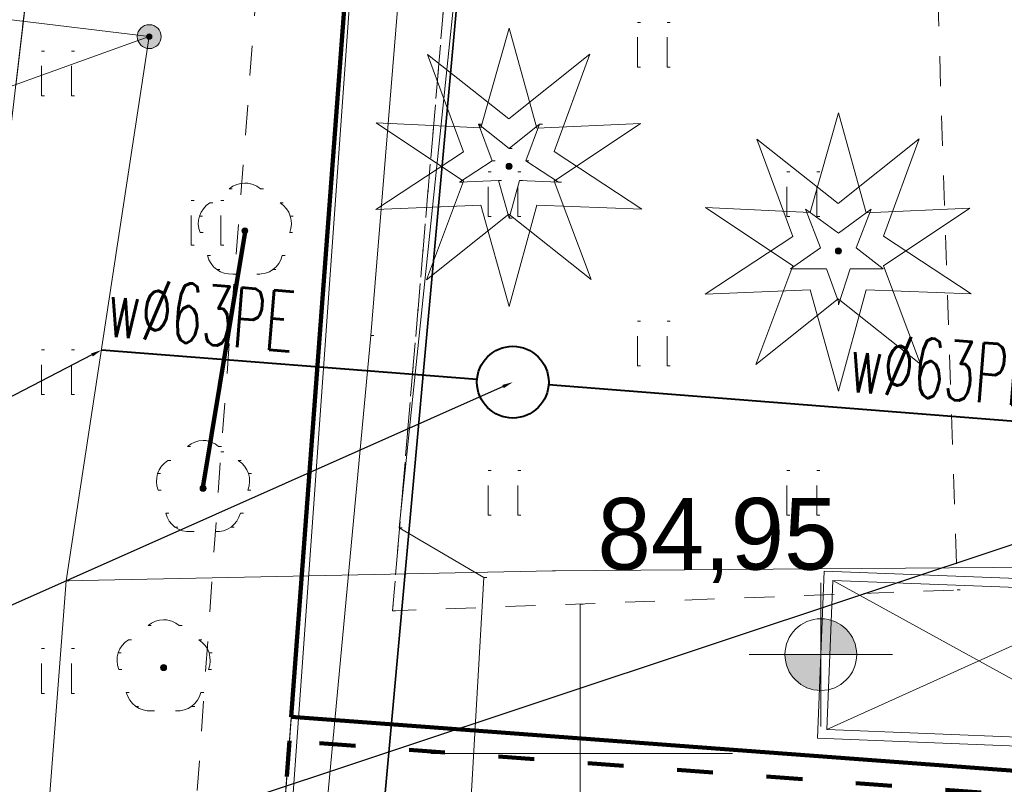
# Model space of a CAD drawing. Extents: x -134780 to 5540120, y 74663 to 5964901.
# Tile 26 of 84: x 5539541 to 5539557, y 5961349 to 5961362. Entities that reach past the tile are written whole.
import ezdxf
from ezdxf import colors
from ezdxf.entities.mleader import LeaderData, LeaderLine
from ezdxf.lldxf.tags import DXFTag
from ezdxf.math import Vec2, Vec3

# ---------------------------------------------------------------- set-up
doc = ezdxf.new("R2010")
doc.units = 0
doc.header["$MEASUREMENT"] = 0
doc.set_wipeout_variables(frame=1)
for name, pattern in [('ACAD_ISO03W100', [30, 12, -18]), ('L_0_03', [1, 0.5, -0.5]), ('L_0_06', [2, 1.5, -0.5]), ('Przerywana', [320, 160, -160]), ('Wipeout_Contour', [1000, 0, -1000])]:
    doc.linetypes.add(name, pattern=pattern)
for name, color, linetype, lineweight in [('#opisy', 7, 'Continuous', 0), ('0_Nr_Pióra__7', 7, 'Continuous', 13), ('_woda', 5, 'Continuous', 90), ('Arch drogi_Nr_Pióra__21', 7, 'Continuous', 9), ('ARCH MAPA RUSINOWO_Nr_Pióra__60', 230, 'Continuous', 211), ('Arch opisy_Nr_Pióra__80', 3, 'Continuous', 211), ('drzewo_iglaste_Nr_Pióra__7', 7, 'Continuous', 13), ('drzewo_lisciaste_Nr_Pióra__7', 7, 'Continuous', 13), ('inny_obiekt_zagospodarowania_terenu_Nr_Pióra__7', 7, 'Continuous', 13), ('INWENT RZĘDNE_Nr_Pióra__21', 7, 'Continuous', 9), ('jezdnia_Nr_Pióra__7', 7, 'Continuous', 13), ('kraweznik_Nr_Pióra__7', 7, 'Continuous', 13), ('mapa', 7, 'Continuous', 13), ('ogr_Nr_Pióra__7', 7, 'Continuous', 13), ('ogrodzenie_trwale_Nr_Pióra__7', 7, 'Continuous', 13), ('przewod_telekomunikacyjny_napowietrzny_Nr_Pióra__30', 134, 'Continuous', 35), ('przewod_telekomunikacyjny_podziemny_Nr_Pióra__7', 7, 'Continuous', 13), ('przewod_wodociagowy_Nr_Pióra__7', 7, 'Continuous', 13), ('rzedna_Atr2_Nr_Pióra__7', 7, 'Continuous', 13), ('rzedna_Nr_Pióra__7', 7, 'Continuous', 13), ('trawnik_Nr_Pióra__7', 7, 'Continuous', 13), ('Wstawianie_ramki_sekcyjnej_z_opisem_Nr_Pióra__7', 7, 'Continuous', 13), ('zasuwa_lub_zawor_Nr_Pióra__7', 7, 'Continuous', 13)]:
    doc.layers.add(name, color=color, linetype=linetype, lineweight=lineweight)
for name, color, linetype, lineweight, true_color in [('218_kontur_uzytku_gruntowego_Nr_Pióra__3', 7, 'Continuous', 18, 0xff6600), ('219_dzialka_ewidencyjna_Nr_Pióra__96', 7, 'Continuous', 13, 0x00d59f), ('_woda2', 7, 'Continuous', 30, 0x0b2af4), ('Arch opisy_Nr_Pióra__38', 7, 'Continuous', 211, 0xe3b979), ('Arch zieleń_Nr_Pióra__4', 7, 'Continuous', 9, 0x029e21), ('OT_ZagospodarowanieTerenu_P_Nr_Pióra__96', 7, 'Continuous', 13, 0x00d59f)]:
    doc.layers.add(name, color=color, linetype=linetype, lineweight=lineweight, true_color=true_color)
doc.layers.add('INWENT RZĘDNE', color=7, linetype='Continuous')
doc.layers.add('OT_ZagospodarowanieTerenu_P', color=7, linetype='Continuous')
doc.styles.add('GENERATED_STYLE_1', font='txt')
doc.styles.add('ROMANS', font='romans', dxfattribs={"width": 0.8})
doc.styles.get("Standard").update_dxf_attribs({"font": 'txt', "bigfont": 'BIGFONT.SHX'})
tags = doc.linetypes.add('DASH', pattern=[15, 10, -5]).pattern_tags.tags
tags[6:7] = [DXFTag(74, 4), DXFTag(75, 0), DXFTag(340, '0'), DXFTag(46, 0.0), DXFTag(50, 0.0), DXFTag(44, 0.0), DXFTag(45, 0.0)]
tags[4:5] = [DXFTag(74, 4), DXFTag(75, 0), DXFTag(340, '0'), DXFTag(46, 0.0), DXFTag(50, 0.0), DXFTag(44, 0.0), DXFTag(45, 0.0)]
doc.linetypes.add('L_0_15_SHX', pattern='A,0,[2,Rusinowo ZAGOSPODAROWANIE1.Shx,S=7.5,R=0,X=0,Y=0],-7.5,0', length=7.5)
doc.linetypes.add('L_0_B0_SHX', pattern='A,0,[3,Rusinowo ZAGOSPODAROWANIE1.Shx,S=15,R=0,X=0,Y=0],-15,0', length=15)

# ---------------------------------------------------------------- blocks, each defined once
blk = doc.blocks.new('Koty wysokościowe_37', base_point=(-159809, 126282))
at = {"layer": 'INWENT RZĘDNE_Nr_Pióra__21', "linetype": 'Continuous'}
for points in [[(-159809, 126282), (-159209, 126282), (-159255, 126511), (-159385, 126706), (-159580, 126836), (-159809, 126882)], [(-159809, 126282), (-160409, 126282), (-160364, 126052), (-160234, 125857), (-160039, 125727), (-159809, 125682)]]:
    blk.add_hatch(color=256, dxfattribs=at).paths.add_polyline_path(points, flags=0)
for p, q in [((-159809, 125082), (-159809, 127482)), ((-161009, 126282), (-158609, 126282))]:
    blk.add_line(p, q, dxfattribs=at)
blk.add_circle((-159809, 126282), 600, dxfattribs=at)
at = {"layer": 'INWENT RZĘDNE_Nr_Pióra__21', "insert": (-163547, 127482), "char_height": 1200, "attachment_point": 7, "style": 'GENERATED_STYLE_1'}
blk.add_mtext('{84,95}', dxfattribs=at)
blk = doc.blocks.new('mapa')
at = {"layer": 'drzewo_iglaste_Nr_Pióra__7', "linetype": 'Continuous'}
blk.add_hatch(color=252, dxfattribs=at).paths.add_polyline_path([(5539548.81, 5961359.78, 1), (5539548.81, 5961359.88, 1)], flags=0)
at = {"layer": 'drzewo_lisciaste_Nr_Pióra__7', "linetype": 'Continuous'}
for points in [[(5539544.39, 5961358.7, 1), (5539544.39, 5961358.8, 1)], [(5539543.69, 5961354.39, 1), (5539543.69, 5961354.49, 1)], [(5539543.03, 5961351.39, 1), (5539543.03, 5961351.49, 1)]]:
    blk.add_hatch(color=252, dxfattribs=at).paths.add_polyline_path(points, flags=0)
at = {"layer": 'rzedna_Nr_Pióra__7', "linetype": 'Continuous'}
blk.add_hatch(color=252, dxfattribs=at).paths.add_polyline_path([(5539542.79, 5961361.955, 1), (5539542.79, 5961362.045, 1)], flags=0)
at = {"layer": 'zasuwa_lub_zawor_Nr_Pióra__7', "linetype": 'Continuous'}
blk.add_hatch(color=252, dxfattribs=at).paths.add_polyline_path([(5539542.79, 5961361.8, 1), (5539542.79, 5961362.2, 1)], flags=0)
at = {"layer": '0_Nr_Pióra__7', "color": 252, "linetype": 'Continuous'}
for p, q in [((5539550.959, 5961362.239), (5539551.009, 5961362.239)), ((5539551.459, 5961362.239), (5539551.509, 5961362.239)), ((5539542.79, 5961362), (5539542.84, 5961362)), ((5539542.79, 5961362), (5539542.84, 5961362)), ((5539542.79, 5961362), (5539542.84, 5961362)), ((5539540.989, 5961361.759), (5539541.039, 5961361.759)), ((5539541.489, 5961361.759), (5539541.539, 5961361.759)), ((5539550.959, 5961361.489), (5539551.009, 5961361.489)), ((5539551.459, 5961361.489), (5539551.509, 5961361.489)), ((5539540.989, 5961361.009), (5539541.039, 5961361.009)), ((5539541.489, 5961361.009), (5539541.539, 5961361.009)), ((5539548.298, 5961360.536), (5539548.348, 5961360.536)), ((5539549.322, 5961360.536), (5539549.372, 5961360.536)), ((5539548.81, 5961360.129), (5539548.86, 5961360.129)), ((5539548.527, 5961359.923), (5539548.577, 5961359.923)), ((5539548.81, 5961359.83), (5539548.86, 5961359.83)), ((5539549.093, 5961359.923), (5539549.143, 5961359.923)), ((5539548.459, 5961359.739), (5539548.509, 5961359.739)), ((5539548.959, 5961359.739), (5539549.009, 5961359.739)), ((5539553.459, 5961359.739), (5539553.509, 5961359.739)), ((5539553.959, 5961359.739), (5539554.009, 5961359.739)), ((5539544.39, 5961359.55), (5539544.44, 5961359.55)), ((5539547.982, 5961359.562), (5539548.032, 5961359.562)), ((5539548.635, 5961359.59), (5539548.685, 5961359.59)), ((5539548.985, 5961359.59), (5539549.035, 5961359.59)), ((5539549.638, 5961359.562), (5539549.688, 5961359.562)), ((5539544.129, 5961359.453), (5539544.179, 5961359.453)), ((5539544.651, 5961359.453), (5539544.701, 5961359.453)), ((5539543.489, 5961359.259), (5539543.539, 5961359.259)), ((5539543.802, 5961359.216), (5539543.852, 5961359.216)), ((5539543.989, 5961359.259), (5539544.039, 5961359.259)), ((5539544.978, 5961359.216), (5539545.028, 5961359.216)), ((5539543.63, 5961358.998), (5539543.68, 5961358.998)), ((5539545.15, 5961358.998), (5539545.2, 5961358.998)), ((5539548.459, 5961358.989), (5539548.509, 5961358.989)), ((5539548.959, 5961358.989), (5539549.009, 5961358.989)), ((5539548.81, 5961358.96), (5539548.86, 5961358.96)), ((5539543.641, 5961358.721), (5539543.691, 5961358.721)), ((5539544.39, 5961358.75), (5539544.44, 5961358.75)), ((5539545.139, 5961358.721), (5539545.189, 5961358.721)), ((5539543.489, 5961358.509), (5539543.539, 5961358.509)), ((5539543.989, 5961358.509), (5539544.039, 5961358.509)), ((5539543.766, 5961358.335), (5539543.816, 5961358.335)), ((5539545.014, 5961358.335), (5539545.064, 5961358.335)), ((5539543.92, 5961358.102), (5539543.97, 5961358.102)), ((5539544.189, 5961358.027), (5539544.239, 5961358.027)), ((5539544.591, 5961358.027), (5539544.641, 5961358.027)), ((5539544.86, 5961358.102), (5539544.91, 5961358.102)), ((5539550.959, 5961357.239), (5539551.009, 5961357.239)), ((5539551.459, 5961357.239), (5539551.509, 5961357.239)), ((5539546.5, 5961357), (5539546.55, 5961357)), ((5539540.989, 5961356.759), (5539541.039, 5961356.759)), ((5539541.489, 5961356.759), (5539541.539, 5961356.759)), ((5539550.959, 5961356.489), (5539551.009, 5961356.489)), ((5539551.459, 5961356.489), (5539551.509, 5961356.489)), ((5539540.989, 5961356.009), (5539541.039, 5961356.009)), ((5539541.489, 5961356.009), (5539541.539, 5961356.009)), ((5539543.69, 5961355.24), (5539543.74, 5961355.24)), ((5539543.429, 5961355.143), (5539543.479, 5961355.143)), ((5539543.951, 5961355.143), (5539544.001, 5961355.143)), ((5539543.99, 5961355.05), (5539544.04, 5961355.05)), ((5539543.102, 5961354.906), (5539543.152, 5961354.906)), ((5539544.278, 5961354.906), (5539544.328, 5961354.906)), ((5539542.93, 5961354.688), (5539542.98, 5961354.688)), ((5539544.45, 5961354.688), (5539544.5, 5961354.688)), ((5539548.459, 5961354.739), (5539548.509, 5961354.739)), ((5539548.959, 5961354.739), (5539549.009, 5961354.739)), ((5539553.459, 5961354.739), (5539553.509, 5961354.739)), ((5539553.959, 5961354.739), (5539554.009, 5961354.739)), ((5539542.941, 5961354.411), (5539542.991, 5961354.411)), ((5539543.69, 5961354.44), (5539543.74, 5961354.44)), ((5539544.439, 5961354.411), (5539544.489, 5961354.411)), ((5539543.066, 5961354.025), (5539543.116, 5961354.025)), ((5539544.314, 5961354.025), (5539544.364, 5961354.025)), ((5539548.459, 5961353.989), (5539548.509, 5961353.989)), ((5539548.959, 5961353.989), (5539549.009, 5961353.989)), ((5539553.459, 5961353.989), (5539553.509, 5961353.989)), ((5539553.959, 5961353.989), (5539554.009, 5961353.989)), ((5539543.22, 5961353.792), (5539543.27, 5961353.792)), ((5539543.489, 5961353.717), (5539543.539, 5961353.717)), ((5539543.891, 5961353.717), (5539543.941, 5961353.717)), ((5539544.16, 5961353.792), (5539544.21, 5961353.792)), ((5539546.97, 5961353.78), (5539547.02, 5961353.78)), ((5539549.54, 5961353.06), (5539549.59, 5961353.06)), ((5539541.4, 5961352.89), (5539541.45, 5961352.89)), ((5539548.39, 5961352.95), (5539548.44, 5961352.95)), ((5539556.31, 5961352.74), (5539556.36, 5961352.74)), ((5539546.86, 5961352.39), (5539546.91, 5961352.39)), ((5539550, 5961352.5), (5539550.05, 5961352.5)), ((5539543.03, 5961352.24), (5539543.08, 5961352.24)), ((5539542.769, 5961352.143), (5539542.819, 5961352.143)), ((5539543.291, 5961352.143), (5539543.341, 5961352.143)), ((5539542.442, 5961351.906), (5539542.492, 5961351.906)), ((5539543.618, 5961351.906), (5539543.668, 5961351.906)), ((5539540.989, 5961351.759), (5539541.039, 5961351.759)), ((5539541.489, 5961351.759), (5539541.539, 5961351.759)), ((5539542.27, 5961351.688), (5539542.32, 5961351.688)), ((5539543.79, 5961351.688), (5539543.84, 5961351.688)), ((5539542.281, 5961351.411), (5539542.331, 5961351.411)), ((5539543.03, 5961351.44), (5539543.08, 5961351.44)), ((5539543.779, 5961351.411), (5539543.829, 5961351.411)), ((5539540.989, 5961351.009), (5539541.039, 5961351.009)), ((5539541.489, 5961351.009), (5539541.539, 5961351.009)), ((5539542.406, 5961351.025), (5539542.456, 5961351.025)), ((5539543.654, 5961351.025), (5539543.704, 5961351.025)), ((5539542.56, 5961350.792), (5539542.61, 5961350.792)), ((5539543.5, 5961350.792), (5539543.55, 5961350.792)), ((5539542.829, 5961350.717), (5539542.879, 5961350.717)), ((5539543.231, 5961350.717), (5539543.281, 5961350.717)), ((5539547.5, 5961350), (5539547.55, 5961350)), ((5539552.5, 5961350), (5539552.55, 5961350))]:
    blk.add_line(p, q, dxfattribs=at)
at = {"layer": '218_kontur_uzytku_gruntowego_Nr_Pióra__3', "color": 252, "linetype": 'L_0_03', "flags": 128}
for points in [[(5539546.72, 5961371.45), (5539542.34, 5961312.72)], [(5539542.34, 5961312.72), (5539546.72, 5961371.45)]]:
    blk.add_lwpolyline(points, dxfattribs=at)
at = {"layer": '219_dzialka_ewidencyjna_Nr_Pióra__96', "color": 252, "linetype": 'Continuous', "flags": 128}
blk.add_lwpolyline([(5539546.72, 5961371.45), (5539542.34, 5961312.72)], dxfattribs=at)
at = {"layer": '_woda', "color": 252}
blk.add_line((5539543.69, 5961354.49), (5539544.39, 5961358.7), dxfattribs=at)
at = {"layer": 'Arch drogi_Nr_Pióra__21', "linetype": 'Continuous'}
for p, q in [((5539553.973, 5961350.258), (5539554.083, 5961353.055)), ((5539559.079, 5961352.86), (5539554.083, 5961353.055)), ((5539554.129, 5961350.402), (5539554.227, 5961352.9)), ((5539559.223, 5961352.704), (5539554.227, 5961352.9)), ((5539559.125, 5961350.206), (5539554.129, 5961350.402)), ((5539558.97, 5961350.062), (5539553.973, 5961350.258))]:
    blk.add_line(p, q, dxfattribs=at)
at = {"layer": 'Arch drogi_Nr_Pióra__21', "linetype": 'Przerywana'}
for p, q in [((5539554.227, 5961352.9), (5539559.125, 5961350.206)), ((5539554.129, 5961350.402), (5539559.223, 5961352.704))]:
    blk.add_line(p, q, dxfattribs=at)
at = {"layer": 'ARCH MAPA RUSINOWO_Nr_Pióra__60', "linetype": 'Continuous', "lineweight": 20, "flags": 128}
blk.add_lwpolyline([(5539540.938, 5961293.994), (5539546.72, 5961371.45)], dxfattribs=at)
at = {"layer": 'Arch opisy_Nr_Pióra__38', "linetype": 'ACAD_ISO03W100', "ltscale": 0.05}
for p, q in [((5539545.136, 5961350.216), (5539543.188, 5961324.088)), ((5539558.206, 5961349.24), (5539545.136, 5961350.216))]:
    blk.add_line(p, q, dxfattribs=at)
at = {"layer": 'Arch opisy_Nr_Pióra__80', "linetype": 'DASH', "ltscale": 0.2}
for p in [(5539546.72, 5961371.45), (5539558.632, 5961349.61)]:
    blk.add_line(p, (5539545.166, 5961350.615), dxfattribs=at)
at = {"layer": 'Arch zieleń_Nr_Pióra__4', "color": 252, "linetype": 'Continuous'}
for p, q in [((5539548.341, 5961360.473), (5539548.812, 5961362.142)), ((5539549.276, 5961360.47), (5539548.812, 5961362.142)), ((5539548.049, 5961360.074), (5539547.446, 5961361.7)), ((5539548.806, 5961360.623), (5539547.446, 5961361.7)), ((5539548.806, 5961360.623), (5539550.162, 5961361.704)), ((5539549.564, 5961360.076), (5539550.162, 5961361.704)), ((5539548.341, 5961360.473), (5539546.586, 5961360.556)), ((5539548.048, 5961359.582), (5539546.586, 5961360.556)), ((5539549.276, 5961360.47), (5539551.009, 5961360.544)), ((5539549.565, 5961359.581), (5539551.009, 5961360.544)), ((5539554.317, 5961359.206), (5539555.673, 5961360.287)), ((5539554.317, 5961359.206), (5539552.957, 5961360.283)), ((5539548.049, 5961360.074), (5539546.583, 5961359.106)), ((5539549.564, 5961360.076), (5539551.032, 5961359.113)), ((5539548.048, 5961359.582), (5539547.427, 5961357.93)), ((5539549.565, 5961359.581), (5539550.184, 5961357.938)), ((5539548.338, 5961359.182), (5539546.583, 5961359.106)), ((5539548.338, 5961359.182), (5539548.81, 5961357.481)), ((5539549.277, 5961359.182), (5539548.81, 5961357.481)), ((5539549.277, 5961359.182), (5539551.032, 5961359.113)), ((5539548.807, 5961359.029), (5539547.427, 5961357.93)), ((5539548.807, 5961359.029), (5539550.184, 5961357.938))]:
    blk.add_line(p, q, dxfattribs=at)
at = {"layer": 'drzewo_iglaste_Nr_Pióra__7', "color": 252, "linetype": 'Continuous', "flags": 128}
for points in [[(5539548.527, 5961359.923), (5539548.298, 5961360.536)], [(5539548.298, 5961360.536), (5539548.81, 5961360.129)], [(5539548.81, 5961360.129), (5539549.322, 5961360.536)], [(5539549.322, 5961360.536), (5539549.093, 5961359.923)], [(5539547.982, 5961359.562), (5539548.527, 5961359.923)], [(5539549.093, 5961359.923), (5539549.638, 5961359.562)], [(5539548.635, 5961359.59), (5539547.982, 5961359.562)], [(5539548.81, 5961358.96), (5539548.635, 5961359.59)], [(5539548.985, 5961359.59), (5539548.81, 5961358.96)], [(5539549.638, 5961359.562), (5539548.985, 5961359.59)]]:
    blk.add_lwpolyline(points, dxfattribs=at)
at = {"layer": 'drzewo_iglaste_Nr_Pióra__7', "color": 252, "linetype": 'Continuous'}
blk.add_circle((5539548.81, 5961359.83), 0.05, dxfattribs=at)
at = {"layer": 'drzewo_lisciaste_Nr_Pióra__7', "color": 252, "linetype": 'Continuous'}
for centre in [(5539544.39, 5961358.75), (5539543.69, 5961354.44), (5539543.03, 5961351.44)]:
    blk.add_circle(centre, 0.05, dxfattribs=at)
for centre, start, end in [((5539544.39, 5961359.15), 49.272, 130.728), ((5539544.01, 5961358.874), 121.308, 202.548), ((5539544.77, 5961358.874), 337.452, 58.692), ((5539544.155, 5961358.426), 193.221, 274.871), ((5539544.625, 5961358.426), 265.129, 346.779), ((5539543.69, 5961354.84), 49.272, 130.728), ((5539543.31, 5961354.564), 121.308, 202.548), ((5539544.07, 5961354.564), 337.452, 58.692), ((5539543.455, 5961354.116), 193.221, 274.871), ((5539543.925, 5961354.116), 265.129, 346.779), ((5539543.03, 5961351.84), 49.272, 130.728), ((5539542.65, 5961351.564), 121.308, 202.548), ((5539543.41, 5961351.564), 337.452, 58.692), ((5539542.795, 5961351.116), 193.221, 274.871), ((5539543.265, 5961351.116), 265.129, 346.779)]:
    blk.add_arc(centre, 0.4, start, end, dxfattribs=at)
at = {"layer": 'przewod_telekomunikacyjny_napowietrzny_Nr_Pióra__30', "color": 252, "linetype": 'Continuous'}
blk.add_line((5539543.87, 5961317.85), (5539548.29, 5961366.44), dxfattribs=at)
at = {"layer": 'przewod_telekomunikacyjny_napowietrzny_Nr_Pióra__30', "color": 252, "linetype": 'L_0_B0_SHX'}
blk.add_line((5539543.87, 5961317.85), (5539548.29, 5961366.44), dxfattribs=at)
at = {"layer": 'przewod_telekomunikacyjny_podziemny_Nr_Pióra__7', "color": 252, "linetype": 'Continuous', "flags": 128}
blk.add_lwpolyline([(5539548.29, 5961366.44), (5539546.97, 5961353.78), (5539548.39, 5961352.95), (5539547.3, 5961334.1), (5539546.44, 5961324.09), (5539546.03, 5961319.23), (5539545.16, 5961307.39), (5539543.63, 5961298.78), (5539542.43, 5961285.68), (5539541.19, 5961274.63), (5539542.24, 5961272.57), (5539543.69, 5961271.2), (5539543.59, 5961269.14), (5539542.78, 5961266.35), (5539543.3, 5961257.92), (5539546.06, 5961248.87), (5539545.22, 5961248.17)], dxfattribs=at)
at = {"layer": 'przewod_wodociagowy_Nr_Pióra__7', "color": 252, "linetype": 'Continuous', "flags": 128}
blk.add_lwpolyline([(5539541.4, 5961352.89), (5539549.54, 5961353.06), (5539562.83, 5961353.16), (5539579.72, 5961353.51), (5539580.63, 5961353.54)], dxfattribs=at)
at = {"layer": 'rzedna_Atr2_Nr_Pióra__7', "color": 252, "linetype": 'Continuous', "flags": 128}
blk.add_lwpolyline([(5539542.79, 5961362), (5539538.73, 5961360.54), (5539536.193, 5961360.54)], dxfattribs=at)
at = {"layer": 'rzedna_Nr_Pióra__7', "color": 252, "linetype": 'Continuous'}
blk.add_circle((5539542.79, 5961362), 0.045, dxfattribs=at)
at = {"layer": 'trawnik_Nr_Pióra__7', "color": 252, "linetype": 'L_0_03', "flags": 128}
blk.add_lwpolyline([(5539539.27, 5961350.25), (5539540.91, 5961364.2), (5539541.27, 5961367.82), (5539544.9, 5961369.91), (5539545.1, 5961369.46), (5539543.99, 5961355.05), (5539543.24, 5961344.35), (5539542.58, 5961334.77), (5539541.61, 5961324.19), (5539540.71, 5961316.91), (5539539.76, 5961317.09), (5539538.61, 5961317.26), (5539537.78, 5961317.62), (5539536.89, 5961318.2), (5539537.08, 5961322.75), (5539537.78, 5961334.89)], close=True, dxfattribs=at)
for points in [[(5539550.959, 5961361.489), (5539550.959, 5961362.239)], [(5539551.459, 5961361.489), (5539551.459, 5961362.239)], [(5539540.989, 5961361.009), (5539540.989, 5961361.759)], [(5539541.489, 5961361.009), (5539541.489, 5961361.759)], [(5539548.459, 5961358.989), (5539548.459, 5961359.739)], [(5539548.959, 5961358.989), (5539548.959, 5961359.739)], [(5539543.489, 5961358.509), (5539543.489, 5961359.259)], [(5539543.989, 5961358.509), (5539543.989, 5961359.259)], [(5539550.959, 5961356.489), (5539550.959, 5961357.239)], [(5539551.459, 5961356.489), (5539551.459, 5961357.239)], [(5539540.989, 5961356.009), (5539540.989, 5961356.759)], [(5539541.489, 5961356.009), (5539541.489, 5961356.759)], [(5539548.459, 5961353.989), (5539548.459, 5961354.739)], [(5539548.959, 5961353.989), (5539548.959, 5961354.739)], [(5539553.459, 5961353.989), (5539553.459, 5961354.739)], [(5539553.959, 5961353.989), (5539553.959, 5961354.739)], [(5539540.989, 5961351.009), (5539540.989, 5961351.759)], [(5539541.489, 5961351.009), (5539541.489, 5961351.759)]]:
    blk.add_lwpolyline(points, dxfattribs=at)
at = {"layer": 'Wstawianie_ramki_sekcyjnej_z_opisem_Nr_Pióra__7', "color": 252, "linetype": 'Continuous', "flags": 128}
for points in [[(5539550, 5961347.5), (5539550, 5961352.5)], [(5539550, 5961347.5), (5539550, 5961352.5)], [(5539547.5, 5961350), (5539552.5, 5961350)], [(5539547.5, 5961350), (5539552.5, 5961350)]]:
    blk.add_lwpolyline(points, dxfattribs=at)
at = {"layer": 'zasuwa_lub_zawor_Nr_Pióra__7', "color": 252, "linetype": 'Continuous'}
blk.add_circle((5539542.79, 5961362), 0.2, dxfattribs=at)
at = {"layer": 'INWENT RZĘDNE', "color": 252, "xscale": 0.001, "yscale": 0.001, "zscale": 0.001}
blk.add_blockref('Koty wysokościowe_37', (5539554.028, 5961351.657), dxfattribs=at)
at = {"color": 252, "linetype": 'Wipeout_Contour', "lineweight": 0, "ltscale": 2284151.220163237}
blk.add_wipeout([(5539554.321, 5961357.563), (5539554.321, 5961357.513), (5539554.521, 5961358.113), (5539555.071, 5961358.113), (5539554.621, 5961358.463), (5539554.871, 5961359.113), (5539554.321, 5961358.713), (5539553.771, 5961359.113), (5539554.021, 5961358.463), (5539553.521, 5961358.113), (5539554.121, 5961358.113)], dxfattribs=at).dxf.layer = 'OT_ZagospodarowanieTerenu_P'
at = {"layer": 'OT_ZagospodarowanieTerenu_P_Nr_Pióra__96', "linetype": 'Continuous'}
blk.add_hatch(color=252, dxfattribs=at).paths.add_polyline_path([(5539554.321, 5961358.363, 1), (5539554.321, 5961358.463, 1)], flags=0)
at = {"layer": '0_Nr_Pióra__7', "color": 252, "linetype": 'Continuous'}
for p, q in [((5539553.459, 5961358.989), (5539553.509, 5961358.989)), ((5539553.959, 5961358.989), (5539554.009, 5961358.989))]:
    blk.add_line(p, q, dxfattribs=at)
at = {"layer": 'Arch zieleń_Nr_Pióra__4', "color": 252, "linetype": 'Continuous'}
for p, q in [((5539553.852, 5961359.056), (5539554.323, 5961360.725)), ((5539554.787, 5961359.053), (5539554.323, 5961360.725)), ((5539555.075, 5961358.659), (5539555.673, 5961360.287)), ((5539553.56, 5961358.657), (5539552.957, 5961360.283)), ((5539553.852, 5961359.056), (5539552.097, 5961359.139)), ((5539553.559, 5961358.165), (5539552.097, 5961359.139)), ((5539554.787, 5961359.053), (5539556.52, 5961359.127)), ((5539555.076, 5961358.164), (5539556.52, 5961359.127)), ((5539553.56, 5961358.657), (5539552.094, 5961357.689)), ((5539555.075, 5961358.659), (5539556.543, 5961357.696)), ((5539553.559, 5961358.165), (5539552.938, 5961356.513)), ((5539555.076, 5961358.164), (5539555.695, 5961356.521)), ((5539553.849, 5961357.765), (5539552.094, 5961357.689)), ((5539553.849, 5961357.765), (5539554.321, 5961356.064)), ((5539554.788, 5961357.765), (5539554.321, 5961356.064)), ((5539554.788, 5961357.765), (5539556.543, 5961357.696)), ((5539554.318, 5961357.612), (5539552.938, 5961356.513)), ((5539554.318, 5961357.612), (5539555.695, 5961356.521))]:
    blk.add_line(p, q, dxfattribs=at)
at = {"layer": 'inny_obiekt_zagospodarowania_terenu_Nr_Pióra__7', "color": 252, "linetype": 'L_0_03', "flags": 128}
for points in [[(5539546.86, 5961352.39), (5539547.72, 5961362.55), (5539548.09, 5961366.79), (5539555.82, 5961367.67)], [(5539555.82, 5961367.67), (5539556.31, 5961352.74), (5539546.86, 5961352.39)]]:
    blk.add_lwpolyline(points, dxfattribs=at)
at = {"layer": 'jezdnia_Nr_Pióra__7', "color": 252, "linetype": 'L_0_06', "flags": 128}
blk.add_lwpolyline([(5539999.19, 5964053.31), (5539991.4, 5964036.09), (5539985.21, 5964021.52), (5539975.15, 5963999.09), (5539963.72, 5963973.54), (5539961.98, 5963968.75), (5539956.08, 5963955.73), (5539947.38, 5963936.49), (5539939.62, 5963919.19), (5539930.06, 5963897.79), (5539920.31, 5963876.54), (5539903.27, 5963837.86), (5539901.32, 5963833.51), (5539898.81, 5963827.49), (5539896.38, 5963822.74), (5539891.05, 5963810.65), (5539884.46, 5963795.38), (5539879.24, 5963784.04), (5539871.67, 5963766.78), (5539869.54, 5963762.15), (5539865.51, 5963752.98), (5539859.36, 5963738.99), (5539856.4, 5963732.39), (5539854.67, 5963728.64), (5539856.25, 5963726.46), (5539855.31, 5963723.82), (5539852.26, 5963722.8), (5539847.97, 5963713.08), (5539843.21, 5963702.63), (5539842.06, 5963699.94), (5539838.81, 5963692.26), (5539830.85, 5963674.75), (5539820.19, 5963650.25), (5539818.12, 5963645), (5539817.74, 5963644.17), (5539813.54, 5963634.91), (5539809.4, 5963625.25), (5539801.48, 5963607.21), (5539796.69, 5963596.22), (5539791.48, 5963584.65), (5539782.46, 5963564.38), (5539776.09, 5963550.38), (5539769.11, 5963534.41), (5539763.64, 5963521.88), (5539760.52, 5963514.45), (5539753.01, 5963497.63), (5539748.15, 5963485.56), (5539744.94, 5963478.74), (5539740.22, 5963467.61), (5539735.82, 5963457.6), (5539732.58, 5963450.39), (5539727.25, 5963438.79), (5539724.39, 5963432.73), (5539716.03, 5963414.3), (5539709.62, 5963400.54), (5539703.42, 5963385.05), (5539701.46, 5963380.57), (5539695.42, 5963366.72), (5539689.15, 5963352.67), (5539688.11, 5963350.1), (5539684.73, 5963339.99), (5539681.36, 5963330.34), (5539680.5, 5963326.14), (5539679.08, 5963319.62), (5539678.47, 5963316.61), (5539677.98, 5963313.11), (5539676.59, 5963303.09), (5539675.35, 5963288.33), (5539673.35, 5963267.43), (5539671.97, 5963251.87), (5539670.51, 5963234.06), (5539668.84, 5963214.13), (5539667.88, 5963200.98), (5539667.53, 5963194.67), (5539666.69, 5963184.86), (5539666.11, 5963179.46), (5539664.94, 5963163.04), (5539664.51, 5963157.02), (5539664.04, 5963150.56), (5539662.86, 5963137.1), (5539661.91, 5963127.16), (5539661.34, 5963120.88), (5539661.2, 5963118.65), (5539659.55, 5963099.34), (5539658.06, 5963083.09), (5539656.64, 5963068), (5539654.29, 5963042.14), (5539652.97, 5963027.01), (5539652.25, 5963017.91), (5539651.48, 5963008.58), (5539650.21, 5962992.97), (5539648.82, 5962975.89), (5539647.98, 5962965.04), (5539646.76, 5962949.75), (5539645.49, 5962932.14), (5539644.87, 5962923.63), (5539645.84, 5962923.11), (5539647.68, 5962922.13), (5539647.55, 5962919.07), (5539644.47, 5962918.4), (5539642.94, 5962899.28), (5539642.02, 5962889.07), (5539640.93, 5962876.44), (5539642.02, 5962875.63), (5539645, 5962873.39), (5539644.63, 5962869.5), (5539641.41, 5962867.62), (5539640.25, 5962866.94), (5539639.8, 5962857.94), (5539638.77, 5962846.36), (5539637.95, 5962835.55), (5539637.69, 5962832.2), (5539637.38, 5962828.5), (5539636.17, 5962814.32), (5539634.91, 5962799.54), (5539633.21, 5962781), (5539630.37, 5962749.59), (5539628.55, 5962722.93), (5539626.25, 5962693.47), (5539622.63, 5962652.94), (5539620.37, 5962627.27), (5539619.98, 5962622.72), (5539619.98, 5962620.95), (5539619.46, 5962593.63), (5539618.69, 5962556.23), (5539617.78, 5962510.64), (5539617.66, 5962504.99), (5539617.01, 5962480.12), (5539616.82, 5962472.08), (5539616.86, 5962468.95), (5539616.67, 5962450.69), (5539616.33, 5962425), (5539615.82, 5962413.3), (5539615.8, 5962412.88), (5539615.04, 5962374.96), (5539615.06, 5962373.62), (5539614.97, 5962366.26), (5539614.98, 5962364.85), (5539614.54, 5962355.35), (5539614.4, 5962348.56), (5539613.81, 5962315.21), (5539613.29, 5962293.68), (5539612.82, 5962271.93), (5539612.82, 5962264.02), (5539612.2, 5962252.41), (5539611.87, 5962241.47), (5539611.13, 5962227.26), (5539610.59, 5962211.86), (5539610.16, 5962190.12), (5539609.88, 5962177.45), (5539608.73, 5962139), (5539607.99, 5962113.02), (5539607.43, 5962101.13), (5539605.51, 5962037.8), (5539603.67, 5961987.54), (5539603.13, 5961971.65), (5539601.74, 5961927.82), (5539600.75, 5961891.97), (5539599.97, 5961870.17), (5539598.76, 5961839.92), (5539598.25, 5961828.24), (5539598.07, 5961820.47), (5539597.75, 5961800.23), (5539597.38, 5961791.21), (5539596.52, 5961773.26), (5539595.92, 5961755.39), (5539595.12, 5961734.22), (5539593.97, 5961715.32), (5539593.15, 5961698.69), (5539591, 5961684.87), (5539587.75, 5961662.9), (5539584.56, 5961641.94), (5539582.66, 5961629.76), (5539580.71, 5961616.26), (5539578.44, 5961601.28), (5539576.6, 5961589.3), (5539574.91, 5961578.9), (5539573.19, 5961567.83), (5539571.22, 5961555.24), (5539569.88, 5961547.35), (5539568.84, 5961540.66), (5539566.54, 5961524.91), (5539564.36, 5961510.54), (5539562.76, 5961500.34), (5539561.43, 5961491.98), (5539559.03, 5961478.06), (5539556.81, 5961464.91), (5539554.95, 5961453.18), (5539554.14, 5961447.63), (5539551.22, 5961433.18), (5539550.22, 5961425.23), (5539547.33, 5961407.23), (5539544.97, 5961391.79), (5539543.29, 5961381.17), (5539542.51, 5961379.21), (5539542.32, 5961378), (5539541.27, 5961367.82), (5539540.91, 5961364.2), (5539539.27, 5961350.25), (5539537.78, 5961334.89), (5539537.08, 5961322.75), (5539536.89, 5961318.2), (5539536.62, 5961311.58), (5539536.36, 5961303.63), (5539536.1, 5961297.03), (5539535.77, 5961288.6), (5539535.43, 5961273.08), (5539535.1, 5961256.9), (5539534.99, 5961242.98), (5539534.93, 5961227.39), (5539534.64, 5961223.09), (5539535.09, 5961219.59), (5539536.43, 5961215.63), (5539539.17, 5961211.64), (5539542.98, 5961209.08), (5539524.13, 5961213.68), (5539525.21, 5961214.75), (5539526.28, 5961216.3), (5539527.29, 5961219.19), (5539528.2, 5961223.48), (5539528.64, 5961231.21), (5539528.81, 5961241.22), (5539529.12, 5961251.99), (5539529.26, 5961264.73), (5539529.86, 5961279.51), (5539530.43, 5961293.38), (5539531.2, 5961309.49), (5539531.74, 5961322.55), (5539532.3, 5961332.49), (5539532.4, 5961334.04), (5539532.42, 5961334.45), (5539533.38, 5961343.25), (5539534.51, 5961357.7), (5539535.18, 5961364.16), (5539537.17, 5961379.01), (5539537.95, 5961380.97), (5539539.63, 5961391.59), (5539541.99, 5961407.03), (5539544.88, 5961425.03), (5539545.88, 5961432.98), (5539548.8, 5961447.43), (5539549.61, 5961452.98), (5539551.47, 5961464.71), (5539553.69, 5961477.86), (5539556.09, 5961491.78), (5539557.42, 5961500.14), (5539559.02, 5961510.34), (5539561.2, 5961524.71), (5539563.5, 5961540.46), (5539565.88, 5961555.04), (5539567.85, 5961567.63), (5539569.57, 5961578.7), (5539571.26, 5961589.1), (5539573.1, 5961601.08), (5539575.37, 5961616.06), (5539577.32, 5961629.56), (5539579.33, 5961642.76), (5539581.48, 5961654.8), (5539582.75, 5961663.42), (5539584.59, 5961675.5), (5539585.75, 5961684.86), (5539587.43, 5961695.68), (5539588.08, 5961706.5), (5539588.95, 5961719.01), (5539589.82, 5961734.87), (5539590.45, 5961746.61), (5539590.86, 5961759.2), (5539591.28, 5961773.17), (5539592.04, 5961791.01), (5539592.41, 5961800.03), (5539593.52, 5961828.43), (5539593.62, 5961830.97), (5539595.96, 5961905.48), (5539597.17, 5961946.83), (5539597.6, 5961961.18), (5539599.55, 5962016.47), (5539600.83, 5962051.67), (5539602.01, 5962087.06), (5539602.89, 5962113.28), (5539603.03, 5962117.47), (5539603.64, 5962135.89), (5539604.86, 5962168.07), (5539605.44, 5962192.76), (5539606.36, 5962223.32), (5539603.76, 5962226.11), (5539603.82, 5962229.23), (5539606.38, 5962231.43), (5539607.32, 5962268.22), (5539607.71, 5962300.61), (5539608.16, 5962309.36), (5539608.51, 5962325.2), (5539608.56, 5962341.64), (5539608.78, 5962355.36), (5539608.88, 5962366.71), (5539609.21, 5962379.86), (5539609.71, 5962391.99), (5539609.84, 5962395.1), (5539610.14, 5962402.53), (5539610.53, 5962412.34), (5539611.16, 5962427.84), (5539611.28, 5962430.37), (5539611.63, 5962449.19), (5539612.06, 5962467.48), (5539612.03, 5962471.44), (5539612.07, 5962474.94), (5539612.26, 5962484.89), (5539612.63, 5962508.44), (5539612.86, 5962529.86), (5539613.15, 5962545.98), (5539613.45, 5962560.19), (5539613.67, 5962582.2), (5539614.4, 5962604.54), (5539614.71, 5962613.18), (5539614.92, 5962618.87), (5539614.88, 5962623.63), (5539615.91, 5962635.28), (5539618.32, 5962660.86), (5539619.97, 5962679.79), (5539621.51, 5962698.1), (5539623.47, 5962721.34), (5539625.37, 5962745.18), (5539627.12, 5962765.7), (5539628.53, 5962783.51), (5539629.56, 5962799.78), (5539629.57, 5962799.99), (5539630.48, 5962809.17), (5539631.4, 5962821.12), (5539632.3, 5962831.67), (5539632.73, 5962837.6), (5539634.04, 5962852.18), (5539635.34, 5962866.81), (5539636.58, 5962882.59), (5539637.28, 5962892.52), (5539638.14, 5962904.78), (5539639.26, 5962919.01), (5539640.86, 5962936.84), (5539641.66, 5962946.87), (5539642.62, 5962958.94), (5539643.04, 5962964.94), (5539643.18, 5962966.89), (5539643.34, 5962969), (5539644.31, 5962981.48), (5539645.01, 5962990.8), (5539645.68, 5963000.69), (5539646.9, 5963014.98), (5539648.03, 5963027.29), (5539648.92, 5963036.71), (5539646.86, 5963037.79), (5539647.14, 5963040.41), (5539649.38, 5963042.48), (5539649.63, 5963044.9), (5539650.22, 5963052.15), (5539651.02, 5963061.14), (5539652.33, 5963075.78), (5539654.4, 5963097.65), (5539656.29, 5963117.03), (5539656.3, 5963117.21), (5539656.48, 5963119.91), (5539656.92, 5963124.16), (5539658.36, 5963142.28), (5539659.35, 5963154.7), (5539660.55, 5963169.42), (5539661.84, 5963185.35), (5539661.99, 5963188.43), (5539663.61, 5963209.46), (5539665.47, 5963231.62), (5539665.98, 5963238.16), (5539666.31, 5963242.3), (5539667.18, 5963253.02), (5539668.61, 5963272.41), (5539670.58, 5963291.13), (5539671.7, 5963302.83), (5539672.44, 5963312), (5539674, 5963321.6), (5539674.75, 5963327.04), (5539677.83, 5963336.46), (5539682.92, 5963352.13), (5539685.21, 5963357.46), (5539691.23, 5963370.66), (5539698.53, 5963387.15), (5539706.16, 5963405.16), (5539711.04, 5963416.2), (5539719.53, 5963435.56), (5539726.32, 5963450.92), (5539730.49, 5963459.62), (5539729.46, 5963460.5), (5539726.85, 5963462.75), (5539728.12, 5963465.03), (5539732.65, 5963464.18), (5539739.21, 5963478.94), (5539745.34, 5963492.88), (5539751.72, 5963507.82), (5539761.89, 5963531.36), (5539767.85, 5963544.96), (5539774.64, 5963560.41), (5539785.36, 5963584.6), (5539791.33, 5963597.77), (5539796.6, 5963609.81), (5539801.71, 5963620.73), (5539807.63, 5963633.86), (5539812.07, 5963643.83), (5539814.49, 5963649.49), (5539820.55, 5963664.51), (5539829.37, 5963684.17), (5539835.32, 5963697.34), (5539841.7, 5963712.35), (5539851.51, 5963734.84), (5539859.62, 5963753.24), (5539862.75, 5963760.3), (5539868.49, 5963772.85), (5539874.07, 5963785.51), (5539885.48, 5963811.53), (5539890.69, 5963822.99), (5539902.79, 5963850.69), (5539914.42, 5963876.69), (5539927.25, 5963906.05), (5539939.75, 5963934.39), (5539955.58, 5963969.68), (5539962.55, 5963985.75), (5539970.74, 5964003.81), (5539976.48, 5964016.76), (5539982.22, 5964030.49), (5539989.73, 5964047.66), (5539996.62, 5964063.71), (5540000.15, 5964071.29), (5540001.29, 5964074.34), (5540002.69, 5964079.22), (5540003.51, 5964082.43), (5540004.82, 5964088.93), (5540005.22, 5964093.93), (5540004.82, 5964101.33), (5540001.28, 5964112.1), (5539999.1, 5964119.4), (5539993.61, 5964136.39), (5539987.93, 5964153.94), (5539982.13, 5964171.54), (5539977.33, 5964185.85), (5539971.4, 5964204.13), (5539964.98, 5964224.67), (5539961.25, 5964236.68), (5539957.86, 5964237.39), (5539957.33, 5964239.56), (5539958.1, 5964240.58), (5539959.32, 5964242.2), (5539956.21, 5964250.42), (5539953.05, 5964258.64), (5539948.96, 5964272.11), (5539942.69, 5964290.95), (5539935.21, 5964312.48), (5539924.31, 5964344.28), (5539915.41, 5964370.77), (5539901.8, 5964411.92), (5539893.09, 5964437.67), (5539878.77, 5964480.45), (5539876.63, 5964486.73), (5539861.55, 5964530.96), (5539850.12, 5964565.1), (5539838.7, 5964599.08), (5539828.35, 5964630.27), (5539817.98, 5964661.06), (5539806.29, 5964695.17), (5539794.49, 5964730.48), (5539784.91, 5964759.72), (5539775.16, 5964788.39), (5539769.4, 5964806.18), (5539761.23, 5964831.19), (5539753.15, 5964854.82), (5539744.66, 5964880.08), (5539737.53, 5964901.11), (5539742.85, 5964897.99), (5539750.92, 5964874.14), (5539760.85, 5964844.49), (5539773.46, 5964806.55), (5539784.44, 5964773.73), (5539798.25, 5964732.41), (5539814.99, 5964682.13), (5539823.43, 5964657.54), (5539832.21, 5964631.22), (5539838.15, 5964613.39), (5539840.06, 5964608), (5539848.02, 5964584.23), (5539859.71, 5964549.41), (5539869.79, 5964519.34), (5539882.17, 5964482.5), (5539891.23, 5964455.81), (5539901.89, 5964424.74), (5539906.75, 5964409.56), (5539908.46, 5964404.8), (5539920.27, 5964368.88), (5539929.23, 5964342.65), (5539935.96, 5964322.91), (5539939.52, 5964312.73), (5539943.21, 5964301.93), (5539949.5, 5964283.62), (5539956.13, 5964263.72), (5539962.32, 5964245.56), (5539964.94, 5964238.1), (5539970.48, 5964221.34), (5539974.17, 5964210.34), (5539979.83, 5964193.66), (5539983.29, 5964183.45), (5539985.07, 5964178.71), (5539986.99, 5964173.31), (5539992.74, 5964155.61), (5539999.27, 5964136.08), (5540001.61, 5964129.29), (5540003.83, 5964121.6), (5540008.46, 5964106.51), (5540010.46, 5964093.74), (5540009.71, 5964089.12), (5540008.7, 5964082.56), (5540007.03, 5964076.28), (5540005.63, 5964071.74), (5540005.15, 5964070.17), (5540001.27, 5964060.28)], close=True, dxfattribs=at)
at = {"layer": 'kraweznik_Nr_Pióra__7', "color": 252, "linetype": 'Continuous', "flags": 128}
blk.add_lwpolyline([(5539535.43, 5961273.08), (5539535.77, 5961288.6), (5539535.88, 5961291.71), (5539536.1, 5961297.03), (5539536.36, 5961303.63), (5539536.62, 5961311.58), (5539536.89, 5961318.2), (5539537.08, 5961322.75), (5539537.78, 5961334.89), (5539539.27, 5961350.25), (5539540.91, 5961364.2), (5539541.27, 5961367.82), (5539542.32, 5961378), (5539542.51, 5961379.21), (5539543.29, 5961381.17), (5539544.97, 5961391.79), (5539547.33, 5961407.23), (5539550.22, 5961425.23)], dxfattribs=at)
at = {"layer": 'ogr_Nr_Pióra__7', "color": 252, "linetype": 'Continuous', "flags": 128}
blk.add_lwpolyline([(5539542.939, 5961317.689), (5539546.446, 5961366.851), (5539556.316, 5961368.396)], dxfattribs=at)
at = {"layer": 'ogr_Nr_Pióra__7', "color": 252, "linetype": 'L_0_15_SHX', "flags": 128}
blk.add_lwpolyline([(5539542.939, 5961317.689), (5539546.446, 5961366.851), (5539556.316, 5961368.396)], dxfattribs=at)
at = {"layer": 'ogrodzenie_trwale_Nr_Pióra__7', "color": 252, "linetype": 'Continuous', "flags": 128}
blk.add_lwpolyline([(5539556.34, 5961368.45), (5539548.3, 5961367.12), (5539547.31, 5961366.96), (5539546.5, 5961357), (5539545.03, 5961341.31), (5539542.94, 5961317.7)], dxfattribs=at)
at = {"layer": 'ogrodzenie_trwale_Nr_Pióra__7', "color": 252, "linetype": 'L_0_15_SHX', "flags": 128}
blk.add_lwpolyline([(5539556.34, 5961368.45), (5539548.3, 5961367.12), (5539547.31, 5961366.96), (5539546.5, 5961357), (5539545.03, 5961341.31), (5539542.94, 5961317.7)], dxfattribs=at)
at = {"layer": 'OT_ZagospodarowanieTerenu_P_Nr_Pióra__96', "color": 252, "linetype": 'Continuous'}
blk.add_line((5539554.321, 5961358.413), (5539554.371, 5961358.413), dxfattribs=at)
at = {"layer": 'OT_ZagospodarowanieTerenu_P_Nr_Pióra__96', "color": 252, "linetype": 'Continuous', "flags": 128}
for points in [[(5539554.321, 5961357.563), (5539554.321, 5961357.513), (5539554.521, 5961358.113), (5539555.071, 5961358.113), (5539554.621, 5961358.463), (5539554.871, 5961359.113), (5539554.321, 5961358.713), (5539553.771, 5961359.113), (5539554.021, 5961358.463), (5539553.521, 5961358.113), (5539554.121, 5961358.113)], [(5539554.321, 5961357.563), (5539554.121, 5961358.113), (5539553.521, 5961358.113), (5539554.021, 5961358.463), (5539553.771, 5961359.113), (5539554.321, 5961358.713), (5539554.871, 5961359.113), (5539554.621, 5961358.463), (5539555.071, 5961358.113), (5539554.521, 5961358.113), (5539554.321, 5961357.513)]]:
    blk.add_lwpolyline(points, close=True, dxfattribs=at)
at = {"layer": 'OT_ZagospodarowanieTerenu_P_Nr_Pióra__96', "color": 252, "linetype": 'Continuous'}
blk.add_circle((5539554.321, 5961358.413), 0.05, dxfattribs=at)
at = {"layer": 'przewod_wodociagowy_Nr_Pióra__7', "color": 252, "linetype": 'Continuous', "flags": 128}
blk.add_lwpolyline([(5539523.52, 5961364.08), (5539529.06, 5961363.67), (5539537.48, 5961362.65), (5539542.79, 5961362), (5539541.4, 5961352.89), (5539540.33, 5961338.95), (5539539.17, 5961326.33), (5539538.66, 5961318.45), (5539538.17, 5961311.01), (5539537.08, 5961296.32), (5539536.47, 5961285.85), (5539535.85, 5961268.98), (5539549.29, 5961271.29), (5539573.3, 5961275.34), (5539588.62, 5961277.8), (5539602.17, 5961279.36), (5539616.59, 5961280.91), (5539615.83, 5961257.35), (5539615.32, 5961242.06)], dxfattribs=at)
at = {"layer": 'trawnik_Nr_Pióra__7', "color": 252, "linetype": 'L_0_03', "flags": 128}
blk.add_lwpolyline([(5539555.82, 5961367.67), (5539556.31, 5961352.74), (5539546.86, 5961352.39), (5539547.72, 5961362.55), (5539548.09, 5961366.79)], close=True, dxfattribs=at)
for points in [[(5539553.459, 5961358.989), (5539553.459, 5961359.739)], [(5539553.959, 5961358.989), (5539553.959, 5961359.739)]]:
    blk.add_lwpolyline(points, dxfattribs=at)

msp = doc.modelspace()

# ---------------------------------------------------------------- linework, layer by layer
at = {"layer": '_woda2', "color": 253, "lineweight": 40}
msp.add_line((5539548.276, 5961356.264), (5539541.99, 5961356.755), dxfattribs=at)
at = {"layer": '_woda2', "color": 4, "lineweight": 40}
msp.add_circle((5539548.874, 5961356.217), 0.6, dxfattribs=at)

# ---------------------------------------------------------------- next in the draw order: block references
at = {"layer": 'mapa', "color": 4, "lineweight": 40}
msp.add_blockref('mapa', (0, 0), dxfattribs=at)

# ---------------------------------------------------------------- next in the draw order: linework, layer by layer
at = {"layer": '_woda2', "color": 4, "lineweight": 40}
msp.add_line((5539562.251, 5961355.171), (5539549.472, 5961356.17), dxfattribs=at)

# ---------------------------------------------------------------- next in the draw order: texts
at = {"layer": '_woda2', "color": 7, "lineweight": 40, "style": 'ROMANS', "width": 0.6}
for p in [(5539542.054, 5961356.983), (5539554.473, 5961356.06)]:
    msp.add_text('w%%C63PE', height=1, rotation=355.348, dxfattribs=at).set_placement(p)

# ---------------------------------------------------------------- next in the draw order: leaders
at = {"layer": '#opisy', "lineweight": 0}
ml = msp.add_multileader_mtext('Standard', dxfattribs=at)
ml.set_content('\\fArial|b0|i0|c238|p34;\\A1;W1 ', color=256)
ml.set_leader_properties()
ml.build(insert=Vec2(0, 0))
ml.multileader.update_dxf_attribs({"text_left_attachment_type": 5, "text_right_attachment_type": 5, "dogleg_length": 0.36, "arrow_head_size": 0.18})
ctx = ml.context
ctx.base_point, ctx.char_height, ctx.arrow_head_size, ctx.landing_gap_size, ctx.plane_origin = Vec3(5539526.727, 5961353.484), 1.5, 0.18, 0.09, Vec3(5539511.431, 5961334.797)
ctx.left_attachment, ctx.right_attachment, ctx.text_align_type = 5, 5, 2
notes = []
notes.append((ctx, [(0, (1, 1, 0), (5539532.73, 5961351.959), (-1, 0), 0.36, [(0, [(5539541.99, 5961356.755)], 0, [])])]))
ctx.mtext.insert, ctx.mtext.alignment, ctx.mtext.flow_direction = Vec3(5539532.28, 5961353.765), 3, 5
ml = msp.add_multileader_mtext('Standard', dxfattribs=at)
ml.set_content('\\fArial|b0|i0|c238|p34;\\A1;W2 ', color=256)
ml.set_leader_properties()
ml.build(insert=Vec2(0, 0))
ml.multileader.update_dxf_attribs({"text_left_attachment_type": 5, "text_right_attachment_type": 5, "dogleg_length": 0.36, "arrow_head_size": 0.18})
ctx = ml.context
ctx.base_point, ctx.char_height, ctx.arrow_head_size, ctx.landing_gap_size, ctx.plane_origin = Vec3(5539526.181, 5961350.54), 1.5, 0.18, 0.09, Vec3(5539517.44, 5961330.367)
ctx.left_attachment, ctx.right_attachment, ctx.text_align_type = 5, 5, 2
notes.append((ctx, [(0, (1, 1, 0), (5539532.73, 5961349.034), (-1, 0), 0.36, [(0, [(5539548.874, 5961356.217)], 0, [])])]))
ctx.mtext.insert, ctx.mtext.alignment, ctx.mtext.flow_direction = Vec3(5539532.28, 5961350.84), 3, 5
ml = msp.add_multileader_mtext('Standard', dxfattribs=at)
ml.set_content('\\fArial|b0|i0|c238|p34;\\A1;W3 ', color=256)
ml.set_leader_properties()
ml.build(insert=Vec2(0, 0))
ml.multileader.update_dxf_attribs({"text_left_attachment_type": 5, "text_right_attachment_type": 5, "dogleg_length": 0.36, "arrow_head_size": 0.18})
ctx = ml.context
ctx.base_point, ctx.char_height, ctx.arrow_head_size, ctx.landing_gap_size, ctx.plane_origin = Vec3(5539525.691, 5961346.704), 1.5, 0.18, 0.09, Vec3(5539523.025, 5961325.025)
ctx.left_attachment, ctx.right_attachment, ctx.text_align_type = 5, 5, 2
notes.append((ctx, [(0, (1, 1, 0), (5539532.273, 5961345.198), (-1, 0), 0.36, [(0, [(5539562.251, 5961355.171)], 0, [])])]))
ctx.mtext.insert, ctx.mtext.alignment, ctx.mtext.flow_direction = Vec3(5539531.823, 5961347.004), 3, 5
for ctx, leaders in notes:
    for number, flags, end, landing, length, lines in leaders:
        leader = LeaderData()
        leader.index, (leader.has_last_leader_line, leader.has_dogleg_vector, leader.attachment_direction) = number, flags
        leader.last_leader_point, leader.dogleg_vector, leader.dogleg_length = Vec3(end), Vec3(landing), length
        for number, points, colour, breaks in lines:
            line = LeaderLine()
            line.index, line.vertices, line.color, line.breaks = number, Vec3.list(points), colors.encode_raw_color(colour), breaks
            leader.lines.append(line)
        ctx.leaders.append(leader)

# ---------------------------------------------------------------- next in the draw order: wipeouts: each hides what was drawn before it
msp.add_wipeout([(5539444.713, 5961266.963), (5539444.713, 5961415.463), (5539654.713, 5961415.463), (5539651.713, 5961412.413), (5539457.213, 5961412.413), (5539457.213, 5961270.013), (5539651.713, 5961270.013), (5539654.713, 5961266.963)]).dxf.layer = 'zasuwa_lub_zawor_Nr_Pióra__7'

doc.saveas('drawing.dxf')
